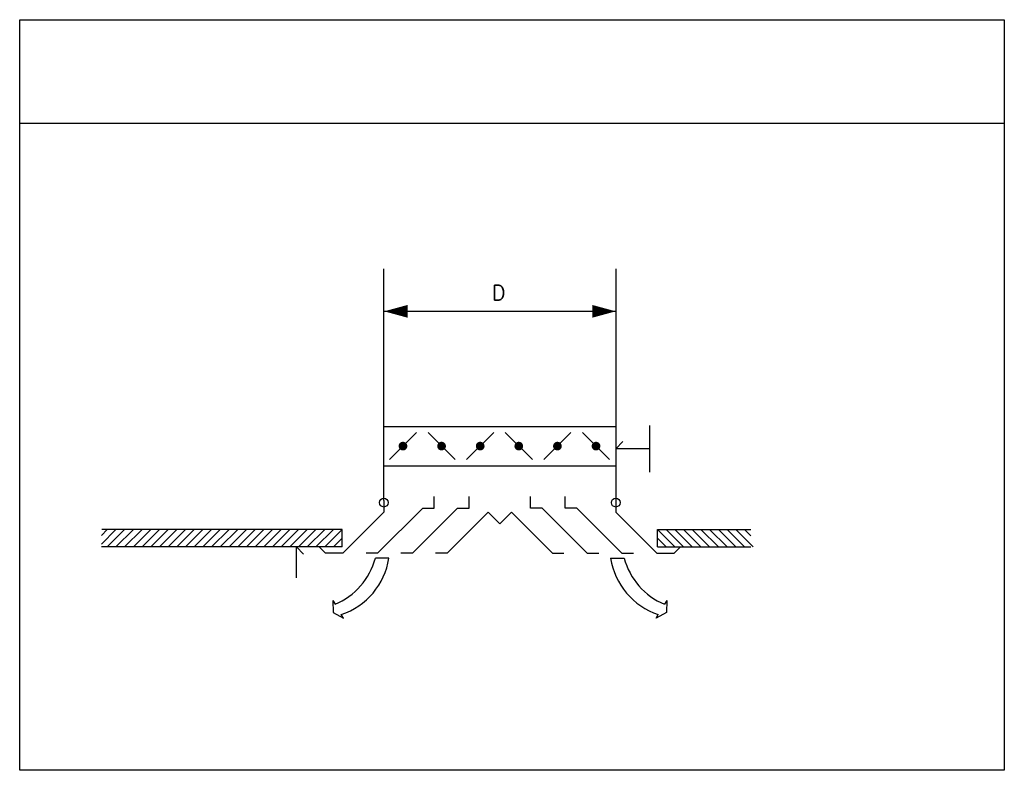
# Model space of a CAD drawing. Header units: millimetres. Extents: x -410 to 72073, y -3152 to 13830.
# Tile 91 of 92: x 49346 to 54776, y -650 to 3490. Entities that reach past the tile are written whole.
import ezdxf
from ezdxf.enums import TextEntityAlignment as Align

# ---------------------------------------------------------------- set-up
doc = ezdxf.new("R2010")
doc.units = ezdxf.units.MM
for name, color, linetype in [('1', 1, 'Continuous'), ('2', 3, 'Continuous'), ('A-TXT1', 2, 'Continuous')]:
    doc.layers.add(name, color=color, linetype=linetype)
doc.layers.add('OPPOSED BLADE DAMPER', color=3, linetype='Continuous', true_color=0x00ff00)
doc.styles.add('Romans', font='Romans.shx')

# ---------------------------------------------------------------- blocks, each defined once
blk = doc.blocks.new('AA')
at = {"layer": '2'}
blk.add_lwpolyline([(0, 0, 0, 0.15, 0), (-0.275, 0, 0.15, 0.15, 0)], format="xyseb", dxfattribs=at)
blk = doc.blocks.new('D-T')
at = {"layer": '1'}
blk.add_line((0, 0), (0.085, 0.085), dxfattribs=at)
blk = doc.blocks.new('DIM')
at = {"layer": '1'}
blk.add_line((0, 0.275), (0, -0.275), dxfattribs=at)

msp = doc.modelspace()

# ---------------------------------------------------------------- linework, layer by layer
msp.add_line((49346.4, 2920.4), (54776.4, 2920.4))
msp.add_lwpolyline([(49346.4, 3490.4), (54776.4, 3490.4), (54776.4, -649.6), (49346.4, -649.6)], close=True)
at = {"layer": '1'}
for p, q in [((51356.2, 1881.9), (52633.5, 1881.9)), ((52818.9, 1123.4), (52633.4, 1123.4)), ((50872.3, 411.7), (50872.3, 582.6)), ((51382.5, 520.6), (51308.2, 520.6)), ((52605.5, 520.6), (52679.8, 520.6)), ((51073.3, 286.8), (51085.6, 266.2)), ((51073.3, 286.8), (51074.4, 220.9)), ((52914.7, 286.8), (52902.4, 266.2)), ((52914.7, 286.8), (52913.6, 220.9)), ((51074.4, 220.9), (51132.1, 188.9)), ((52913.6, 220.9), (52855.9, 188.9)), ((51132.1, 188.9), (51119.7, 209.4)), ((52855.9, 188.9), (52868.3, 209.4))]:
    msp.add_line(p, q, dxfattribs=at)
at = {"layer": '1', "color": 8}
for p, q in [((49829.4, 678.2), (49797.4, 646.2)), ((49877.3, 678.2), (49797.4, 598.3)), ((49925.3, 678.2), (49829.4, 582.3)), ((49973.3, 678.2), (49877.3, 582.3)), ((50021.2, 678.2), (49925.3, 582.3)), ((50069.2, 678.2), (49973.3, 582.3)), ((50117.2, 678.2), (50021.2, 582.3)), ((50165.1, 678.2), (50069.2, 582.3)), ((50213.1, 678.2), (50117.2, 582.3)), ((50261, 678.2), (50165.1, 582.3)), ((50309, 678.2), (50213.1, 582.3)), ((50357, 678.2), (50261, 582.3)), ((50404.9, 678.2), (50309, 582.3)), ((50452.9, 678.2), (50357, 582.3)), ((50500.8, 678.2), (50404.9, 582.3)), ((50548.8, 678.2), (50452.9, 582.3)), ((50596.8, 678.2), (50500.8, 582.3)), ((50644.7, 678.2), (50548.8, 582.3)), ((50692.7, 678.2), (50596.8, 582.3)), ((50740.7, 678.2), (50644.7, 582.3)), ((50788.6, 678.2), (50692.7, 582.3)), ((50836.6, 678.2), (50740.7, 582.3)), ((50884.5, 678.2), (50788.6, 582.3)), ((50932.5, 678.2), (50836.6, 582.3)), ((50980.5, 678.2), (50884.5, 582.3)), ((51028.4, 678.2), (50932.5, 582.3)), ((51076.4, 678.2), (50980.5, 582.3)), ((51124.4, 678.2), (51028.4, 582.3)), ((52863.6, 678.2), (52959.6, 582.3)), ((52911.6, 678.2), (53007.5, 582.3)), ((52959.6, 678.2), (53055.5, 582.3)), ((53007.5, 678.2), (53103.5, 582.3)), ((53055.5, 678.2), (53151.4, 582.3)), ((53103.5, 678.2), (53199.4, 582.3)), ((53151.4, 678.2), (53247.3, 582.3)), ((53199.4, 678.2), (53295.3, 582.3)), ((53247.3, 678.2), (53343.3, 582.3)), ((53295.3, 678.2), (53391.2, 582.3)), ((53343.3, 678.2), (53378.6, 642.9)), ((51124.4, 630.2), (51076.4, 582.3)), ((52863.6, 630.2), (52911.6, 582.3))]:
    msp.add_line(p, q, dxfattribs=at)
at = {"layer": '1'}
for centre, radius, start, end in [((50936.7, 621.1), 384.8, 292.7613, 344.8677), ((50996.1, 580.4), 391.1, 288.4356, 351.2075), ((52991.9, 580.4), 391.1, 188.7925, 251.5644), ((53051.3, 621.1), 384.8, 195.1323, 247.2387)]:
    msp.add_arc(centre, radius, start, end, dxfattribs=at)
at = {"layer": '2'}
for p, q in [((51354.5, 838.1), (51354.5, 2117.1)), ((52633.5, 2117.1), (52633.5, 838.1)), ((52633.5, 1637.4), (52633.5, 1413.6)), ((52633.5, 1413.6), (52633.5, 1253.7)), ((51354.5, 838.1), (51354.5, 774.1)), ((51632.9, 796.7), (51632.9, 860.7)), ((51824.8, 796.7), (51824.8, 860.7)), ((52163.2, 796.7), (52163.2, 860.7)), ((52355.1, 796.7), (52355.1, 860.7)), ((52633.5, 838.1), (52633.5, 774.1)), ((51354.5, 774.1), (51128.4, 548)), ((51320.3, 548), (51569, 796.7)), ((51512.1, 548), (51760.8, 796.7)), ((51569, 796.7), (51632.9, 796.7)), ((51704, 548), (51930, 774.1)), ((51760.8, 796.7), (51824.8, 796.7)), ((51930, 774.1), (51994, 710.2)), ((52057.9, 774.1), (51994, 710.2)), ((52284, 548), (52057.9, 774.1)), ((52227.2, 796.7), (52163.2, 796.7)), ((52475.9, 548), (52227.2, 796.7)), ((52419, 796.7), (52355.1, 796.7)), ((52667.7, 548), (52419, 796.7)), ((52633.5, 774.1), (52859.6, 548)), ((51124.4, 678.2), (49798.9, 678.2)), ((51124.4, 582.3), (51124.4, 678.2)), ((52863.6, 678.2), (53378.6, 678.2)), ((52863.6, 582.3), (52863.6, 678.2)), ((51124.4, 582.3), (49797.4, 582.3)), ((51032.5, 548), (50998.2, 582.3)), ((51128.4, 548), (51032.5, 548)), ((51320.3, 548), (51256.3, 548)), ((51512.1, 548), (51448.2, 548)), ((51704, 548), (51640, 548)), ((52284, 548), (52348, 548)), ((52475.9, 548), (52539.8, 548)), ((52667.7, 548), (52731.7, 548)), ((52859.6, 548), (52955.5, 548)), ((52863.6, 582.3), (53378.6, 582.3)), ((52955.5, 548), (52989.8, 582.3))]:
    msp.add_line(p, q, dxfattribs=at)
for centre in [(51354.5, 826.7), (52633.5, 826.7)]:
    msp.add_circle(centre, 24, dxfattribs=at)
at = {"layer": 'OPPOSED BLADE DAMPER'}
for p, q in [((52633.5, 1245.7), (51354.5, 1245.7)), ((51354.5, 1029.9), (52633.5, 1029.9))]:
    msp.add_line(p, q, dxfattribs=at)
at = {"layer": 'OPPOSED BLADE DAMPER', "color": 1, "true_color": 0xff0000}
for p, q in [((51385.5, 1063.9), (51534.7, 1213.1)), ((51747.7, 1063.9), (51598.4, 1213.1)), ((51811.4, 1063.9), (51960.6, 1213.1)), ((52173.6, 1063.9), (52024.3, 1213.1)), ((52237.3, 1063.9), (52386.5, 1213.1)), ((52599.5, 1063.9), (52450.2, 1213.1))]:
    msp.add_line(p, q, dxfattribs=at)
at = {"layer": 'OPPOSED BLADE DAMPER', "const_width": 24}
for points in [[(51448.1, 1138.5, 1), (51472.1, 1138.5, 1)], [(51673, 1126.5, 1), (51673, 1150.5, 1)], [(51874, 1138.5, 1), (51898, 1138.5, 1)], [(52087, 1138.5, 1), (52110.9, 1138.5, 1)], [(52299.9, 1138.5, 1), (52323.9, 1138.5, 1)], [(52512.9, 1138.5, 1), (52536.8, 1138.5, 1)]]:
    msp.add_lwpolyline(points, format="xyb", close=True, dxfattribs=at)

# ---------------------------------------------------------------- block references
at = {"layer": '1', "yscale": 469.0666649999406, "rotation": 180}
for name, p, xscale, zscale in [('AA', (51356.2, 1881.9), 469.0666649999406, 469.0666649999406), ('D-T', (50872.3, 582.6), -469.0666649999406, 469.0666649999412)]:
    msp.add_blockref(name, p, dxfattribs=dict(at, xscale=xscale, zscale=zscale))
at = {"layer": '1', "xscale": 469.0666649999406, "yscale": 469.0666649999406, "zscale": 469.0666649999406}
for name, p in [('AA', (52633.5, 1881.9)), ('DIM', (52818.9, 1123.4)), ('D-T', (52633.5, 1123.4))]:
    msp.add_blockref(name, p, dxfattribs=at)

# ---------------------------------------------------------------- texts
at = {"layer": 'A-TXT1', "color": 2, "style": 'Romans'}
msp.add_text('D', height=84.4, dxfattribs=at).set_placement((51987.7, 1984.8), align=Align.MIDDLE)

doc.saveas('drawing.dxf')
